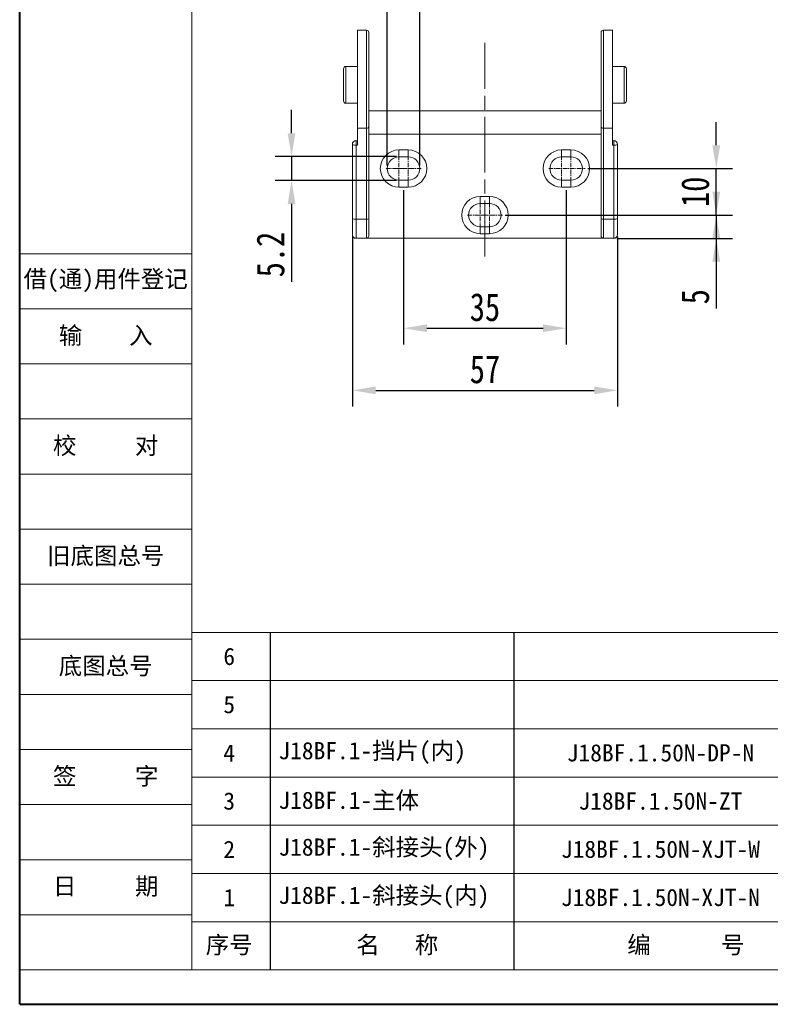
# Model space of a CAD drawing. Header units: millimetres. Extents: x 2934 to 3561, y -490 to -50.
# Tile 1 of 29: x 2934 to 3095, y -490 to -278. Entities that reach past the tile are written whole.
import ezdxf

# ---------------------------------------------------------------- set-up
doc = ezdxf.new("R2010")
doc.units = ezdxf.units.MM
doc.linetypes.add('ACAD_ISO08W100', pattern=[36, 24, -3, 6, -3])
doc.linetypes.add('CENTER', pattern=[0.6, 0.375, -0.075, 0.075, -0.075])
doc.layers.add('中心线', color=1, linetype='CENTER', lineweight=25)
doc.layers.add('标注线', color=7, linetype='Continuous', lineweight=15)
doc.styles.get("Standard").update_dxf_attribs({"font": '仿宋_GB2312.ttf', "width": 0.8})
doc.styles.add('样式 3.5', font='仿宋_GB2312.ttf')
doc.styles.add('样式 6', font='仿宋_GB2312.ttf')
doc.dimstyles.new('副本 ISO-25.1', dxfattribs={"dimtxt": 6, "dimasz": 5, "dimexe": 3.5, "dimexo": 0.625, "dimgap": 1.5, "dimtad": 1, "dimdsep": 46, "dimtxsty": 'Standard', "dimcen": 2.5, "dimadec": 0, "dimazin": 0, "dimtfac": 1, "dimtmove": 0, "dimatfit": 3, "dimfxl": 0, "dimarcsym": 0})

# ---------------------------------------------------------------- blocks, each defined once
blk = doc.blocks.new('*D366')
at = {"color": 0, "lineweight": -2}
for p, q in [((3005.14, -324.72), (3005.14, -361.23)), ((3062.14, -324.72), (3062.14, -361.23)), ((3010.14, -357.73), (3057.14, -357.73))]:
    blk.add_line(p, q, dxfattribs=at)
at = {"color": 0, "lineweight": 9}
for points in [[(3010.14, -356.89), (3010.14, -358.56), (3005.14, -357.73)], [(3057.14, -356.89), (3057.14, -358.56), (3062.14, -357.73)]]:
    blk.add_solid(points, dxfattribs=at)
at = {"layer": 'Defpoints', "color": 0, "lineweight": 9}
for p in [(3005.14, -324.1), (3062.14, -324.1), (3062.14, -357.73)]:
    blk.add_point(p, dxfattribs=at)
at = {"color": 0, "lineweight": 9, "insert": (3033.64, -353.23), "char_height": 6, "attachment_point": 5}
blk.add_mtext('57', dxfattribs=at)
blk = doc.blocks.new('*D353')
at = {"color": 0, "lineweight": -2}
for p, q in [((3083.4, -315.05), (3083.4, -310.05)), ((3038.01, -320.05), (3086.9, -320.05)), ((3083.4, -320.05), (3083.4, -325.05)), ((3061.98, -325.05), (3086.9, -325.05)), ((3083.4, -330.05), (3083.4, -340.15))]:
    blk.add_line(p, q, dxfattribs=at)
at = {"color": 0, "lineweight": 9}
for points in [[(3082.57, -315.05), (3084.24, -315.05), (3083.4, -320.05)], [(3082.57, -330.05), (3084.24, -330.05), (3083.4, -325.05)]]:
    blk.add_solid(points, dxfattribs=at)
at = {"layer": 'Defpoints', "color": 0, "lineweight": 9}
for p in [(3037.39, -320.05), (3061.35, -325.05), (3083.4, -325.05)]:
    blk.add_point(p, dxfattribs=at)
at = {"color": 0, "lineweight": 9, "insert": (3078.9, -337.6), "char_height": 6, "attachment_point": 5, "rotation": 90}
blk.add_mtext('5', dxfattribs=at)
blk = doc.blocks.new('*D354')
at = {"color": 0, "lineweight": -2}
for p, q in [((3083.4, -305.05), (3083.4, -300.05)), ((3055.8, -310.05), (3086.9, -310.05)), ((3083.4, -320.05), (3083.4, -310.05)), ((3038.01, -320.05), (3086.9, -320.05)), ((3083.4, -325.05), (3083.4, -330.05))]:
    blk.add_line(p, q, dxfattribs=at)
at = {"color": 0, "lineweight": 9}
for points in [[(3082.57, -305.05), (3084.24, -305.05), (3083.4, -310.05)], [(3082.57, -325.05), (3084.24, -325.05), (3083.4, -320.05)]]:
    blk.add_solid(points, dxfattribs=at)
at = {"layer": 'Defpoints', "color": 0, "lineweight": 9}
for p in [(3055.17, -310.05), (3083.4, -310.05), (3037.39, -320.05)]:
    blk.add_point(p, dxfattribs=at)
at = {"color": 0, "lineweight": 9, "insert": (3078.9, -315.05), "char_height": 6, "attachment_point": 5, "rotation": 90}
blk.add_mtext('10', dxfattribs=at)
blk = doc.blocks.new('*D355')
at = {"color": 0, "lineweight": -2}
for p, q in [((3012.64, -309.42), (3012.64, -269.69)), ((3019.64, -309.42), (3019.64, -269.69)), ((3007.64, -273.19), (3002.64, -273.19)), ((3019.64, -273.19), (3012.64, -273.19)), ((3024.64, -273.19), (3029.64, -273.19))]:
    blk.add_line(p, q, dxfattribs=at)
at = {"color": 0, "lineweight": 9}
for points in [[(3007.64, -272.36), (3007.64, -274.02), (3012.64, -273.19)], [(3024.64, -272.36), (3024.64, -274.02), (3019.64, -273.19)]]:
    blk.add_solid(points, dxfattribs=at)
at = {"layer": 'Defpoints', "color": 0, "lineweight": 9}
for p in [(3012.64, -273.19), (3012.64, -310.05), (3019.64, -310.05)]:
    blk.add_point(p, dxfattribs=at)
at = {"color": 0, "lineweight": 9, "insert": (3016.14, -268.69), "char_height": 6, "attachment_point": 5}
blk.add_mtext('8', dxfattribs=at)
blk = doc.blocks.new('*D356')
at = {"color": 0, "lineweight": -2}
for p, q in [((2992.03, -302.45), (2992.03, -297.45)), ((3014.61, -307.45), (2988.53, -307.45)), ((2992.03, -307.45), (2992.03, -312.65)), ((3014.61, -312.65), (2988.53, -312.65)), ((2992.03, -317.65), (2992.03, -334.42))]:
    blk.add_line(p, q, dxfattribs=at)
at = {"color": 0, "lineweight": 9}
for points in [[(2991.2, -302.45), (2992.86, -302.45), (2992.03, -307.45)], [(2991.2, -317.65), (2992.86, -317.65), (2992.03, -312.65)]]:
    blk.add_solid(points, dxfattribs=at)
at = {"layer": 'Defpoints', "color": 0, "lineweight": 9}
for p in [(3015.24, -307.45), (2992.03, -312.65), (3015.24, -312.65)]:
    blk.add_point(p, dxfattribs=at)
at = {"color": 0, "lineweight": 9, "insert": (2987.53, -328.53), "char_height": 6, "attachment_point": 5, "rotation": 90}
blk.add_mtext('5.2', dxfattribs=at)
blk = doc.blocks.new('*D373')
at = {"color": 0, "lineweight": -2}
for p, q in [((3016.14, -314.67), (3016.14, -347.87)), ((3051.14, -314.67), (3051.14, -347.87)), ((3021.14, -344.37), (3046.14, -344.37))]:
    blk.add_line(p, q, dxfattribs=at)
at = {"color": 0, "lineweight": 9}
for points in [[(3021.14, -343.54), (3021.14, -345.2), (3016.14, -344.37)], [(3046.14, -343.54), (3046.14, -345.2), (3051.14, -344.37)]]:
    blk.add_solid(points, dxfattribs=at)
at = {"layer": 'Defpoints', "color": 0, "lineweight": 9}
for p in [(3016.14, -314.05), (3051.14, -314.05), (3051.14, -344.37)]:
    blk.add_point(p, dxfattribs=at)
at = {"color": 0, "lineweight": 9, "insert": (3033.64, -339.87), "char_height": 6, "attachment_point": 5}
blk.add_mtext('35', dxfattribs=at)

msp = doc.modelspace()

# ---------------------------------------------------------------- linework, layer by layer
at = {"color": 7, "lineweight": 40}
for q in [(2933.552, -50.033), (3555.317, -489.71)]:
    msp.add_line((2933.552, -489.71), q, dxfattribs=at)
at = {"color": 7, "lineweight": 13}
for q in [(2970.561, -57.435), (3281.444, -482.308)]:
    msp.add_line((2970.561, -482.308), q, dxfattribs=at)
at = {"color": 7, "linetype": 'Continuous', "lineweight": 15}
for p, q in [((3008.136, -280.306), (3006.215, -280.306)), ((3006.215, -280.306), (3006.215, -301.362)), ((3008.136, -301.362), (3008.136, -280.306)), ((3008.636, -280.806), (3008.636, -292.049)), ((3061.058, -280.306), (3059.136, -280.306)), ((3059.136, -280.306), (3059.136, -301.362)), ((3061.058, -280.306), (3061.058, -301.362)), ((3006.215, -288.081), (3003.714, -288.081)), ((3003.714, -288.081), (3003.714, -296.017)), ((3063.558, -288.081), (3061.058, -288.081)), ((3063.558, -292.049), (3063.558, -288.081)), ((3063.558, -296.017), (3063.558, -292.049)), ((3003.714, -296.017), (3006.215, -296.017)), ((3061.058, -296.017), (3063.558, -296.017)), ((3008.636, -297.624), (3058.636, -297.624)), ((3006.215, -301.362), (3008.136, -301.362)), ((3006.215, -305.005), (3006.215, -301.362)), ((3008.136, -320.939), (3008.136, -301.362)), ((3008.636, -301.079), (3008.636, -320.844)), ((3008.636, -302.647), (3058.636, -302.647)), ((3058.636, -320.844), (3058.636, -301.079)), ((3059.136, -301.362), (3061.058, -301.362)), ((3059.136, -301.362), (3059.136, -320.939)), ((3061.058, -301.362), (3061.058, -305.005)), ((3005.921, -304.053), (3005.921, -305.005)), ((3006.215, -304.053), (3005.921, -304.053)), ((3061.352, -304.053), (3061.058, -304.053)), ((3061.352, -305.005), (3061.352, -304.053)), ((3005.121, -304.853), (3005.121, -320.787)), ((3005.921, -305.005), (3005.921, -320.939)), ((3005.921, -305.005), (3006.215, -305.005)), ((3017.136, -306.047), (3015.136, -306.047)), ((3015.136, -307.547), (3015.136, -306.047)), ((3017.136, -306.047), (3017.136, -307.547)), ((3052.136, -306.047), (3050.136, -306.047)), ((3050.136, -307.547), (3050.136, -306.047)), ((3052.136, -306.047), (3052.136, -307.547)), ((3061.058, -305.005), (3061.352, -305.005)), ((3061.352, -320.939), (3061.352, -305.005)), ((3062.152, -320.787), (3062.152, -304.853)), ((3017.136, -307.547), (3015.136, -307.547)), ((3052.136, -307.547), (3050.136, -307.547)), ((3015.136, -312.547), (3017.136, -312.547)), ((3015.136, -314.047), (3015.136, -312.547)), ((3017.136, -312.547), (3017.136, -314.047)), ((3050.136, -314.047), (3050.136, -312.547)), ((3050.136, -312.547), (3052.136, -312.547)), ((3052.136, -312.547), (3052.136, -314.047)), ((3015.136, -314.047), (3017.136, -314.047)), ((3050.136, -314.047), (3052.136, -314.047)), ((3034.636, -316.047), (3032.636, -316.047)), ((3032.636, -317.547), (3032.636, -316.047)), ((3034.636, -316.047), (3034.636, -317.547)), ((3034.636, -317.547), (3032.636, -317.547)), ((3005.921, -320.939), (3008.136, -320.939)), ((3005.921, -325.047), (3005.921, -320.939)), ((3008.136, -325.047), (3008.136, -320.939)), ((3059.136, -320.939), (3061.352, -320.939)), ((3059.136, -320.939), (3059.136, -325.047)), ((3061.352, -325.047), (3061.352, -320.939)), ((3032.636, -322.547), (3034.636, -322.547)), ((3032.636, -324.047), (3032.636, -322.547)), ((3034.636, -322.547), (3034.636, -324.047)), ((3008.136, -325.047), (3005.921, -325.047)), ((3059.136, -325.047), (3008.136, -325.047)), ((3032.636, -324.047), (3034.636, -324.047)), ((3061.352, -325.047), (3059.136, -325.047))]:
    msp.add_line(p, q, dxfattribs=at)
at = {"color": 1, "linetype": 'CENTER', "lineweight": 9, "ltscale": 2.54}
for p, q in [((3015.136, -307.297), (3015.136, -312.797)), ((3017.136, -307.297), (3017.136, -312.797)), ((3050.136, -307.297), (3050.136, -312.797)), ((3052.136, -307.297), (3052.136, -312.797)), ((3012.386, -310.047), (3017.886, -310.047)), ((3014.386, -310.047), (3019.886, -310.047)), ((3047.386, -310.047), (3055.17, -310.047)), ((3032.636, -317.297), (3032.636, -322.797)), ((3034.636, -317.297), (3034.636, -322.797)), ((3029.886, -320.047), (3035.386, -320.047)), ((3031.886, -320.047), (3037.386, -320.047))]:
    msp.add_line(p, q, dxfattribs=at)
at = {"color": 7, "lineweight": 15}
for p, q in [((2933.552, -328.347), (2970.561, -328.347)), ((2933.552, -340.191), (2970.561, -340.191)), ((2933.552, -352.034), (2970.561, -352.034)), ((2933.552, -363.877), (2970.561, -363.877)), ((2933.552, -375.72), (2970.561, -375.72)), ((2933.552, -387.563), (2970.561, -387.563)), ((2933.552, -399.406), (2970.561, -399.406)), ((2970.561, -409.769), (3216.284, -409.769)), ((2933.552, -411.249), (2970.561, -411.249)), ((2970.561, -420.132), (3216.284, -420.132)), ((2933.552, -423.093), (2970.561, -423.093)), ((2970.561, -430.495), (3216.284, -430.495)), ((2933.552, -434.936), (2970.561, -434.936)), ((2970.561, -440.857), (3216.284, -440.857)), ((2933.552, -446.779), (2970.561, -446.779)), ((2970.561, -451.22), (3216.284, -451.22)), ((2933.552, -458.622), (2970.561, -458.622)), ((2970.561, -461.583), (3216.284, -461.583)), ((2933.552, -470.465), (2970.561, -470.465)), ((2970.561, -471.946), (3281.444, -471.946)), ((2933.552, -482.308), (2970.561, -482.308))]:
    msp.add_line(p, q, dxfattribs=at)
at = {"color": 7}
for p, q in [((2987.416, -409.769), (2987.416, -482.308)), ((3039.87, -409.769), (3039.87, -482.308))]:
    msp.add_line(p, q, dxfattribs=at)
at = {"color": 7, "linetype": 'Continuous', "lineweight": 15}
for centre, radius, start, end in [((3008.136, -280.806), 0.5, 0, 90), ((3059.136, -280.806), 0.5, 90, 180), ((3003.714, -288.584), 0.502, 90, 180), ((3063.558, -288.584), 0.502, 0, 90), ((3003.714, -295.515), 0.502, 180, 270), ((3063.558, -295.515), 0.502, 270, 0), ((3005.921, -304.853), 0.8, 90, 180), ((3061.352, -304.853), 0.8, 0, 90), ((3005.728, -303.84), 1.181, 239.06016, 279.39295), ((3015.136, -310.047), 4, 90, 270), ((3017.136, -310.047), 4, 270, 90), ((3050.136, -310.047), 4, 90, 270), ((3052.136, -310.047), 4, 270, 90), ((3061.545, -303.84), 1.181, 260.60705, 300.93984), ((3015.136, -310.047), 2.5, 90, 270), ((3017.136, -310.047), 2.5, 270, 90), ((3050.136, -310.047), 2.5, 90, 270), ((3052.136, -310.047), 2.5, 270, 90), ((3032.636, -320.047), 4, 90, 270), ((3034.636, -320.047), 4, 270, 90), ((3032.636, -320.047), 2.5, 90, 270), ((3034.636, -320.047), 2.5, 270, 90), ((3005.728, -319.774), 1.181, 239.06016, 279.39295), ((3008.257, -320.211), 0.738, 260.60705, 300.93984), ((3059.016, -320.211), 0.738, 239.06016, 279.39295), ((3061.545, -319.774), 1.181, 260.60705, 300.93984), ((3005.921, -324.247), 0.8, 180, 270), ((3008.136, -324.547), 0.5, 270, 0), ((3059.136, -324.547), 0.5, 180, 270), ((3061.352, -324.247), 0.8, 270, 0)]:
    msp.add_arc(centre, radius, start, end, dxfattribs=at)
for points, knots in [([(3058.636, -280.806), (3058.636, -280.806), (3058.636, -280.807), (3058.636, -280.809), (3058.636, -280.814), (3058.636, -280.82), (3058.636, -280.828), (3058.636, -280.84), (3058.636, -280.863), (3058.636, -280.905), (3058.636, -280.959), (3058.636, -281.014), (3058.636, -281.078), (3058.636, -281.152), (3058.636, -281.235), (3058.636, -281.311), (3058.636, -281.375), (3058.636, -281.425), (3058.636, -281.477), (3058.636, -281.53), (3058.636, -281.586), (3058.636, -281.644), (3058.636, -281.703), (3058.636, -281.753), (3058.636, -281.799), (3058.636, -281.851), (3058.636, -281.93), (3058.636, -282.027), (3058.636, -282.126), (3058.636, -282.206), (3058.636, -282.262), (3058.636, -282.298), (3058.636, -282.422), (3058.636, -282.648), (3058.636, -283.002), (3058.636, -283.384), (3058.636, -283.852), (3058.636, -284.424), (3058.636, -285.115), (3058.636, -285.719), (3058.636, -286.207), (3058.636, -286.559), (3058.636, -286.893), (3058.636, -287.165), (3058.636, -287.397), (3058.636, -287.63), (3058.636, -287.892), (3058.636, -288.138), (3058.636, -288.326), (3058.636, -288.563), (3058.636, -288.872), (3058.636, -289.279), (3058.636, -289.661), (3058.636, -289.97), (3058.636, -290.231), (3058.636, -290.492), (3058.636, -290.783), (3058.636, -291.054), (3058.636, -291.26), (3058.636, -291.515), (3058.636, -291.841), (3058.636, -292.263), (3058.636, -292.655), (3058.636, -292.969), (3058.636, -293.232), (3058.636, -293.495), (3058.636, -293.785), (3058.636, -294.054), (3058.636, -294.257), (3058.636, -294.501), (3058.636, -294.81), (3058.636, -295.203), (3058.636, -295.564), (3058.636, -295.852), (3058.636, -296.091), (3058.636, -296.328), (3058.636, -296.589), (3058.636, -296.828), (3058.636, -297.008), (3058.636, -297.333), (3058.636, -297.816), (3058.636, -298.431), (3058.636, -298.843), (3058.636, -299.073), (3058.636, -299.155), (3058.636, -299.236), (3058.636, -299.317), (3058.636, -299.375), (3058.636, -299.446), (3058.636, -299.548), (3058.636, -299.715), (3058.636, -299.889), (3058.636, -300.046), (3058.636, -300.173), (3058.636, -300.535), (3058.636, -300.823), (3058.636, -301.079)], [0, 0, 0, 0, 0.00423643, 0.00956195, 0.01488741, 0.02021279, 0.02553809, 0.02811934, 0.03919288, 0.05497604, 0.06662126, 0.07686653, 0.08818539, 0.09950406, 0.11082251, 0.12214071, 0.1276444, 0.13314799, 0.1386515, 0.14415493, 0.14965831, 0.15516163, 0.16066492, 0.16616818, 0.16845653, 0.17288159, 0.17944333, 0.18814166, 0.19612239, 0.2024553, 0.2057618, 0.20833593, 0.21017769, 0.23218424, 0.25419076, 0.27619728, 0.29820383, 0.32999025, 0.36218317, 0.39478251, 0.40924697, 0.42371114, 0.43817512, 0.44964483, 0.45611748, 0.46540154, 0.47682579, 0.48637522, 0.4934605, 0.49808161, 0.51306515, 0.52804832, 0.54303124, 0.55490766, 0.56160998, 0.5712282, 0.58305017, 0.59292404, 0.60026979, 0.6050874, 0.62007094, 0.63505411, 0.65003703, 0.66191223, 0.6686141, 0.67823303, 0.69005428, 0.69992599, 0.7072723, 0.71209318, 0.72655764, 0.74102181, 0.75548579, 0.76695186, 0.77342318, 0.78270935, 0.79413135, 0.80367417, 0.81076115, 0.81539228, 0.84244193, 0.86948955, 0.89328624, 0.89702607, 0.90076585, 0.90450555, 0.90824519, 0.91198475, 0.91265802, 0.91824783, 0.92657523, 0.93661255, 0.94384576, 0.95031081, 0.95600768, 1, 1, 1, 1]), ([(3003.212, -288.584), (3003.212, -288.584), (3003.212, -288.949), (3003.212, -290.248), (3003.212, -291.13), (3003.212, -292.049)], [0, 0, 0, 0, 0.5, 0.5, 1, 1, 1, 1]), ([(3008.636, -292.049), (3008.636, -292.157), (3008.636, -292.373), (3008.636, -292.696), (3008.636, -293.018), (3008.636, -293.339), (3008.636, -293.659), (3008.636, -293.978), (3008.636, -294.295), (3008.636, -294.939), (3008.636, -295.893), (3008.636, -297.115), (3008.636, -298.267), (3008.636, -299.149), (3008.636, -299.8), (3008.636, -300.255), (3008.636, -300.685), (3008.636, -300.947), (3008.636, -301.079)], [0, 0, 0, 0, 0.0309076, 0.0617416, 0.0925275, 0.1232908, 0.1540572, 0.1848522, 0.2157014, 0.2466301, 0.3732719, 0.5000123, 0.626653, 0.7533945, 0.8151294, 0.876672, 0.9382273, 1, 1, 1, 1]), ([(3064.061, -295.515), (3064.061, -295.515), (3064.061, -295.149), (3064.061, -293.85), (3064.061, -292.968), (3064.061, -292.049)], [0, 0, 0, 0, 0.5, 0.5, 1, 1, 1, 1]), ([(3008.136, -301.362), (3008.273, -301.362), (3008.405, -301.329), (3008.586, -301.223), (3008.636, -301.151), (3008.636, -301.079)], [0, 0, 0, 0, 0.5, 0.5, 1, 1, 1, 1]), ([(3059.136, -301.362), (3059, -301.362), (3058.867, -301.329), (3058.686, -301.223), (3058.636, -301.151), (3058.636, -301.079)], [0, 0, 0, 0, 0.5, 0.5, 1, 1, 1, 1]), ([(3005.121, -320.787), (3005.121, -320.854), (3005.121, -320.987), (3005.121, -321.184), (3005.121, -321.378), (3005.121, -321.569), (3005.121, -321.757), (3005.121, -321.94), (3005.121, -322.17), (3005.121, -322.441), (3005.121, -322.742), (3005.121, -323.021), (3005.121, -323.275), (3005.121, -323.504), (3005.121, -323.771), (3005.121, -324.025), (3005.121, -324.178), (3005.121, -324.231), (3005.121, -324.245), (3005.121, -324.246), (3005.121, -324.247)], [0, 0, 0, 0, 0.034632, 0.069264, 0.1038961, 0.1385281, 0.1731601, 0.2077921, 0.2424242, 0.3068245, 0.371228, 0.435682, 0.5001293, 0.5647787, 0.6289359, 0.7577038, 0.8787708, 0.9391599, 0.9768911, 1, 1, 1, 1]), ([(3008.636, -320.844), (3008.636, -320.916), (3008.636, -321.059), (3008.636, -321.27), (3008.636, -321.477), (3008.636, -321.681), (3008.636, -321.881), (3008.636, -322.078), (3008.636, -322.443), (3008.636, -322.948), (3008.636, -323.52), (3008.636, -323.983), (3008.636, -324.257), (3008.636, -324.41), (3008.636, -324.489), (3008.636, -324.538), (3008.636, -324.544), (3008.636, -324.547)], [0, 0, 0, 0, 0.0348236, 0.0694548, 0.1039725, 0.1384564, 0.1729866, 0.2076427, 0.2425035, 0.3711835, 0.5000223, 0.6286969, 0.7575411, 0.8183374, 0.8787271, 0.9391386, 1, 1, 1, 1]), ([(3058.636, -324.547), (3058.636, -324.546), (3058.636, -324.544), (3058.636, -324.528), (3058.636, -324.502), (3058.636, -324.466), (3058.636, -324.419), (3058.636, -324.362), (3058.636, -324.235), (3058.636, -323.983), (3058.636, -323.52), (3058.636, -322.949), (3058.636, -322.398), (3058.636, -321.933), (3058.636, -321.581), (3058.636, -321.218), (3058.636, -320.969), (3058.636, -320.844)], [0, 0, 0, 0, 0.0348236, 0.0694548, 0.1039725, 0.1384564, 0.1729866, 0.2076427, 0.2425035, 0.3711835, 0.5000223, 0.6286969, 0.7575411, 0.8183374, 0.8787271, 0.9391386, 1, 1, 1, 1]), ([(3062.152, -324.247), (3062.152, -324.246), (3062.152, -324.244), (3062.152, -324.229), (3062.152, -324.205), (3062.152, -324.171), (3062.152, -324.127), (3062.152, -324.074), (3062.152, -323.994), (3062.152, -323.875), (3062.152, -323.705), (3062.152, -323.504), (3062.152, -323.274), (3062.152, -323.02), (3062.152, -322.649), (3062.152, -322.142), (3062.152, -321.589), (3062.152, -321.18), (3062.152, -320.949), (3062.152, -320.832), (3062.152, -320.787)], [0, 0, 0, 0, 0.034632, 0.069264, 0.1038961, 0.1385281, 0.1731601, 0.2077921, 0.2424242, 0.3068245, 0.371228, 0.435682, 0.5001293, 0.5647787, 0.6289359, 0.7577038, 0.8787708, 0.9391599, 0.9768911, 1, 1, 1, 1])]:
    msp.add_open_spline(points, degree=3, knots=knots, dxfattribs=at)
for points in [[(3064.061, -292.049), (3064.061, -290.136), (3064.061, -288.584), (3064.061, -288.584)], [(3003.212, -292.049), (3003.212, -293.962), (3003.212, -295.515), (3003.212, -295.515)]]:
    msp.add_open_spline(points, degree=3, dxfattribs=at)
at = {"color": 7, "linetype": 'Continuous', "lineweight": 9}
for points, knots in [([(3005.136, -320.787), (3005.136, -321.051), (3005.136, -321.312), (3005.136, -321.812), (3005.136, -322.053), (3005.136, -322.961), (3005.136, -323.515), (3005.136, -324.018), (3005.136, -324.134), (3005.136, -324.23), (3005.136, -324.245), (3005.136, -324.247)], [0, 0, 0, 0, 0.1372928, 0.1372928, 0.2745857, 0.2745857, 0.6864442, 0.6864442, 0.8861705, 0.8861705, 1, 1, 1, 1]), ([(3062.137, -324.247), (3062.137, -324.245), (3062.137, -324.239), (3062.137, -324.206), (3062.137, -324.182), (3062.137, -324.067), (3062.137, -323.931), (3062.137, -323.413), (3062.137, -322.917), (3062.137, -321.856), (3062.137, -321.331), (3062.137, -320.787)], [0, 0, 0, 0, 0.0773512, 0.0773512, 0.1547023, 0.1547023, 0.3545359, 0.3545359, 0.7174306, 0.7174306, 1, 1, 1, 1])]:
    msp.add_open_spline(points, degree=3, knots=knots, dxfattribs=at)
at = {"layer": '中心线', "linetype": 'ACAD_ISO08W100', "lineweight": 13, "ltscale": 0.5}
msp.add_line((3033.636, -328.921), (3033.636, -282.987), dxfattribs=at)

# ---------------------------------------------------------------- texts
at = {"color": 7, "linetype": 'CENTER', "lineweight": 18, "char_height": 3.70098, "width": 37.00985, "attachment_point": 5, "style": '样式 3.5'}
for s, insert in [('{\\fSimSun|b0|i0|c134|p2;借}({\\fSimSun|b0|i0|c134|p2;通}){\\fSimSun|b0|i0|c134|p2;用件登记}', (2952.056, -334.269)), ('\\f宋体|b0|i0|c134|p2;校     对', (2952.056, -369.798)), ('\\f宋体|b0|i0|c134|p2;旧底图总号', (2952.056, -393.485)), ('\\f宋体|b0|i0|c134|p2;底图总号', (2952.056, -417.171)), ('\\f宋体|b0|i0|c134|p2;签     字', (2952.056, -440.857)), ('\\f宋体|b0|i0|c134|p2;日     期', (2952.056, -464.544))]:
    msp.add_mtext(s, dxfattribs=dict(at, insert=insert))
at = {"color": 7, "lineweight": 18, "insert": (2952.056, -346.112), "char_height": 3.70098, "width": 37.00985, "attachment_point": 5, "style": '样式 3.5'}
msp.add_mtext('{\\fSimSun|b0|i0|c134|p2;输    入}', dxfattribs=at)
at = {"layer": '标注线', "color": 7, "lineweight": 18, "char_height": 2.66471, "style": '样式 6'}
for s, insert, width, attachment_point in [('{\\H1.389x;6}', (2978.625, -414.95), 17.76473, 5), ('{\\H1.389x;5}', (2978.625, -425.313), 17.76473, 5), ('{\\H1.389x;4}', (2978.625, -435.676), 17.76473, 5), ('{\\H1.389x;J18BF.1-挡片(内)}', (2989.227, -435.676), 51.26559, 4), ('{\\H1.389x;J18BF.1.50N-DP-N}', (3071.399, -435.676), 51.22091, 5), ('{\\H1.389x;3}', (2978.625, -446.039), 17.76473, 5), ('{\\H1.389x;J18BF.1-主体}', (2989.227, -446.039), 51.26559, 4), ('{\\H1.389x;J18BF.1.50N-ZT}', (3071.399, -446.039), 51.22091, 5), ('{\\H1.389x;2}', (2978.625, -456.401), 17.76473, 5), ('{\\H1.389x;J18BF.1-斜接头(外)}', (2989.227, -456.401), 66.61057, 4), ('{\\H1.389x;J18BF.1.50N-XJT-W}', (3071.399, -456.401), 51.22091, 5), ('{\\H1.389x;1}', (2978.625, -466.764), 17.76473, 5), ('{\\H1.389x;J18BF.1-斜接头(内)}', (2989.227, -466.764), 63.18323, 4), ('{\\H1.389x;J18BF.1.50N-XJT-N}', (3071.399, -466.764), 51.22091, 5), ('{\\H1.389x;序号}', (2978.625, -477.127), 17.76473, 5), ('{\\H1.389x;名   称}', (3014.785, -477.127), 35.44063, 5), ('{\\H1.389x;编      号}', (3076.872, -477.127), 51.22091, 5)]:
    msp.add_mtext(s, dxfattribs=dict(at, insert=insert, width=width, attachment_point=attachment_point))

# ---------------------------------------------------------------- dimensions: what is measured, and where the dimension line sits
at = {"color": 5, "lineweight": 9}
dim = msp.add_linear_dim(base=(3012.636, -273.19), p1=(3019.636, -310.047), p2=(3012.636, -310.047), text='8', dimstyle='副本 ISO-25.1', dxfattribs=at)
dim.commit()
dim.dimension.update_dxf_attribs({"geometry": '*D355', "text_midpoint": (3016.136, -268.69)})
for base, p1, p2, picture, middle in [((2992.029, -312.647), (3015.236, -307.447), (3015.236, -312.647), '*D356', (2987.529, -328.532)), ((3083.405, -310.047), (3037.386, -320.047), (3055.17, -310.047), '*D354', (3078.905, -315.047))]:
    dim = msp.add_linear_dim(base=base, p1=p1, p2=p2, angle=90, dimstyle='副本 ISO-25.1', dxfattribs=at)
    dim.commit()
    dim.dimension.update_dxf_attribs({"geometry": picture, "text_midpoint": middle})
dim = msp.add_linear_dim(base=(3083.405, -325.047), p1=(3037.386, -320.047), p2=(3061.352, -325.047), angle=90, text='5', dimstyle='副本 ISO-25.1', dxfattribs=at)
dim.commit()
dim.dimension.update_dxf_attribs({"geometry": '*D353', "text_midpoint": (3078.905, -337.598)})
for base, p1, p2, picture, middle in [((3051.136, -344.369), (3016.136, -314.047), (3051.136, -314.047), '*D373', (3033.636, -339.869)), ((3062.137, -357.726), (3005.136, -324.095), (3062.137, -324.095), '*D366', (3033.636, -353.226))]:
    dim = msp.add_linear_dim(base=base, p1=p1, p2=p2, dimstyle='副本 ISO-25.1', dxfattribs=at)
    dim.commit()
    dim.dimension.update_dxf_attribs({"geometry": picture, "text_midpoint": middle})

doc.saveas('drawing.dxf')
